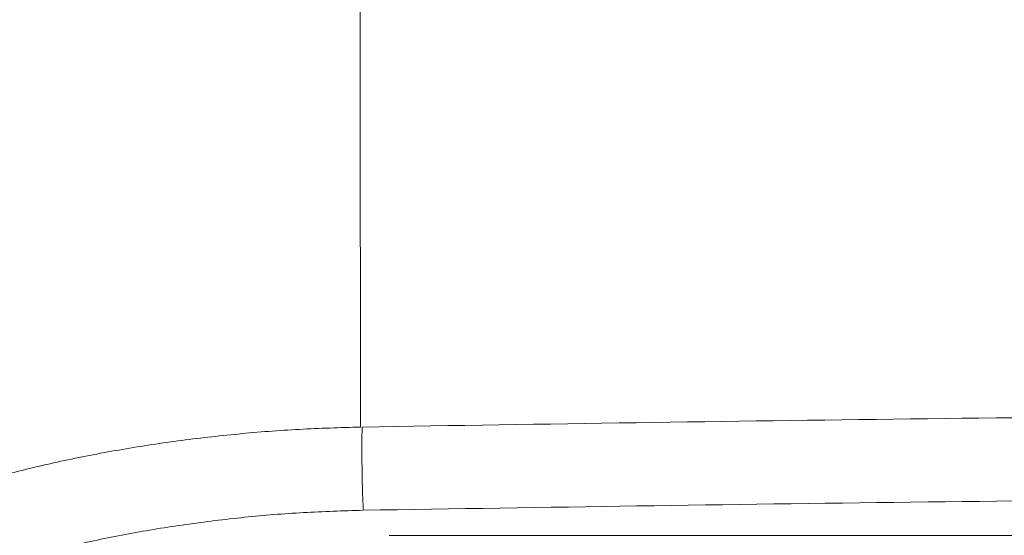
# Model space of a CAD drawing. Header units: millimetres. Extents: x 8 to 732, y 12 to 407.
# Tile 33 of 63: x 350.11 to 360.45, y 334.37 to 339.79. Entities that reach past the tile are written whole.
import ezdxf

# ---------------------------------------------------------------- set-up
doc = ezdxf.new("R2010")
doc.units = ezdxf.units.MM

msp = doc.modelspace()

# ---------------------------------------------------------------- linework, layer by layer
at = {"color": 252, "linetype": 'Continuous', "lineweight": 0}
msp.add_line((353.99, 334.368), (387.99, 334.368), dxfattribs=at)
for points, knots in [([(353.688, 335.507), (353.688, 336.053), (353.686, 337.147), (353.684, 338.784), (353.682, 340.419), (353.68, 342.052), (353.678, 343.683), (353.677, 345.312), (353.675, 347.142), (353.674, 349.171), (353.673, 351.398), (353.671, 353.534), (353.671, 354.925), (353.671, 355.577)], [0, 0, 0, 0, 0.080375, 0.160933, 0.241653, 0.322516, 0.403503, 0.484594, 0.56577, 0.677488, 0.789278, 0.901089, 1, 1, 1, 1]), ([(388.275, 335.507), (386.355, 335.538), (382.515, 335.599), (376.753, 335.649), (370.99, 335.666), (365.227, 335.649), (359.465, 335.599), (355.625, 335.538), (353.705, 335.507)], [0, 0, 0, 0, 0.166673, 0.333338, 0.5, 0.666662, 0.833327, 1, 1, 1, 1]), ([(353.688, 335.507), (353.473, 335.5), (353.042, 335.488), (352.401, 335.437), (351.767, 335.365), (351.144, 335.269), (350.535, 335.15), (349.906, 334.999), (349.263, 334.813), (348.615, 334.587), (348.002, 334.335), (347.429, 334.058), (346.897, 333.759), (346.409, 333.44), (345.968, 333.105), (345.575, 332.754), (345.23, 332.388), (344.934, 332.01), (344.686, 331.622), (344.49, 331.228), (344.344, 330.827), (344.25, 330.421), (344.206, 330.054), (344.216, 329.823), (344.219, 329.728)], [0, 0, 0, 0, 0.039078, 0.078296, 0.117631, 0.157052, 0.196516, 0.235983, 0.283458, 0.331201, 0.379182, 0.427346, 0.475618, 0.524155, 0.572922, 0.621581, 0.670281, 0.719271, 0.768429, 0.817555, 0.866751, 0.916115, 0.965741, 1, 1, 1, 1]), ([(353.705, 335.507), (353.704, 335.483), (353.703, 335.433), (353.702, 335.329), (353.702, 335.201), (353.704, 335.059), (353.706, 334.918), (353.71, 334.793), (353.714, 334.695), (353.717, 334.652), (353.718, 334.632)], [0, 0, 0, 0, 0.117714, 0.24824, 0.386757, 0.526416, 0.660525, 0.784799, 0.897856, 1, 1, 1, 1]), ([(353.713, 334.632), (355.632, 334.662), (359.47, 334.724), (365.229, 334.773), (370.988, 334.791), (376.746, 334.773), (382.505, 334.724), (386.343, 334.663), (388.262, 334.632)], [0, 0, 0, 0, 0.166706, 0.333365, 0.5, 0.666635, 0.833294, 1, 1, 1, 1]), ([(353.99, 324.176), (353.78, 324.179), (353.361, 324.183), (352.739, 324.222), (352.126, 324.284), (351.522, 324.372), (350.929, 324.485), (350.403, 324.61), (349.943, 324.737), (349.548, 324.861), (349.166, 324.995), (348.756, 325.156), (348.324, 325.348), (347.876, 325.577), (347.461, 325.819), (347.081, 326.071), (346.736, 326.33), (346.42, 326.6), (346.136, 326.882), (345.881, 327.174), (345.644, 327.493), (345.435, 327.837), (345.261, 328.205), (345.134, 328.577), (345.055, 328.955), (345.02, 329.367), (345.044, 329.811), (345.143, 330.281), (345.317, 330.745), (345.549, 331.174), (345.821, 331.564), (346.12, 331.915), (346.464, 332.251), (346.851, 332.572), (347.233, 332.843), (347.592, 333.067), (347.913, 333.25), (348.246, 333.421), (348.63, 333.6), (349.072, 333.782), (349.577, 333.961), (350.109, 334.123), (350.667, 334.266), (351.249, 334.388), (351.85, 334.486), (352.464, 334.561), (353.086, 334.613), (353.504, 334.625), (353.713, 334.632)], [0, 0, 0, 0, 0.020827, 0.041474, 0.062078, 0.082774, 0.1037, 0.124985, 0.140382, 0.155758, 0.171157, 0.186623, 0.20742, 0.228514, 0.249999, 0.270528, 0.291077, 0.311719, 0.332526, 0.353568, 0.374914, 0.399908, 0.424817, 0.449741, 0.474782, 0.50004, 0.5315, 0.562679, 0.593772, 0.624973, 0.650555, 0.675723, 0.700593, 0.725289, 0.749934, 0.766219, 0.78224, 0.798035, 0.813644, 0.834236, 0.854671, 0.875052, 0.89595, 0.916732, 0.937521, 0.958529, 0.97931, 1, 1, 1, 1])]:
    msp.add_open_spline(points, degree=3, knots=knots, dxfattribs=at)

doc.saveas('drawing.dxf')
